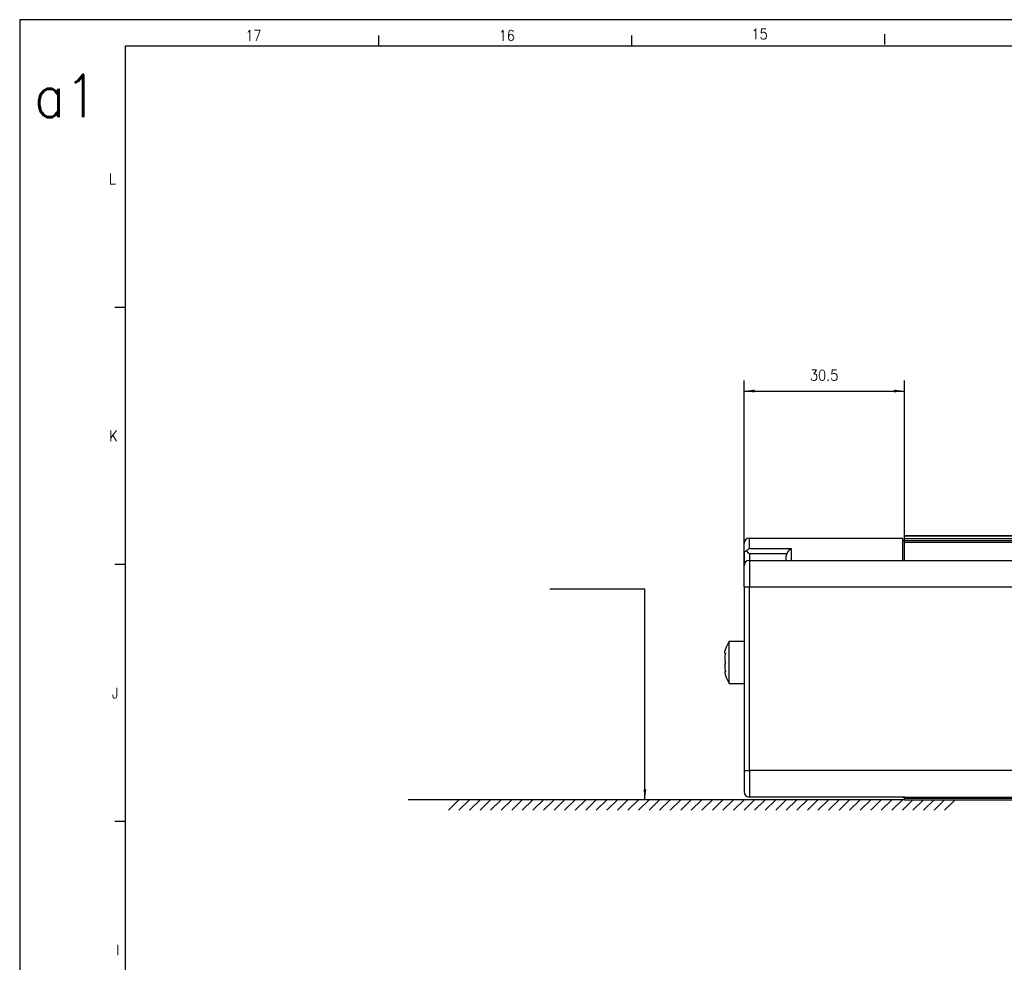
# Model space of a CAD drawing. Header units: inches. Extents: x -235 to 4216, y -109 to 485.
# Tile 6 of 31: x -235 to -49, y 306 to 485. Entities that reach past the tile are written whole.
import ezdxf

# ---------------------------------------------------------------- set-up
doc = ezdxf.new("R2010")
doc.units = ezdxf.units.IN
doc.layers.add('1', color=7, linetype='Continuous')
doc.styles.add('CONVERTER_11', font='txt.shx', dxfattribs={"width": 0.9})
doc.dimstyles.new('ME10_DIM_55', dxfattribs={"dimtxt": 2, "dimasz": 2, "dimexe": 2, "dimexo": 0, "dimgap": 2, "dimtad": 1, "dimdsep": 46, "dimtxsty": 'CONVERTER_11', "dimsah": 1, "dimcen": 0.09, "dimclrd": 2, "dimclre": 2, "dimclrt": 2, "dimadec": 0, "dimazin": 0, "dimtfac": 1, "dimtdec": 4, "dimtix": 1, "dimtmove": 0, "dimatfit": 3, "dimfxl": 1, "dimtolj": 1, "dimtzin": 0, "dimarcsym": 0})
doc.dimstyles.get("Standard").update_dxf_attribs({"dimtxt": 0.18, "dimasz": 0.18, "dimexe": 0.18, "dimexo": 0.0625, "dimgap": 0.09, "dimtad": 0, "dimtih": 1, "dimtoh": 1, "dimdec": 4, "dimzin": 0, "dimdsep": 46, "dimtxsty": 'Standard', "dimcen": 0.09, "dimadec": 0, "dimazin": 0, "dimtfac": 1, "dimtdec": 4, "dimtofl": 0, "dimtmove": 0, "dimatfit": 3, "dimfxl": 1, "dimtolj": 1, "dimtzin": 0, "dimarcsym": 0})

# ---------------------------------------------------------------- blocks, each defined once
blk = doc.blocks.new('L-30_PERFIL__41', base_point=(-101.63, 337.1))
at = {"color": 7, "linetype": 'Continuous'}
for p, q in [((-96.97, 386.61), (-67.97, 386.61)), ((-96.97, 384.6), (-96.97, 386.61)), ((-67.97, 386.61), (-67.97, 386.11)), ((-67.57, 386.11), (-67.97, 386.11)), ((-67.97, 386.11), (-67.97, 382.41)), ((-67.57, 387.1), (263.26, 387.1)), ((-67.57, 387.09), (-67.57, 387.1)), ((-67.57, 387.09), (263.27, 387.09)), ((-67.57, 386.48), (-67.57, 387.09)), ((263.67, 386.48), (-67.57, 386.48)), ((-67.57, 386.16), (-67.57, 386.48)), ((-67.57, 386.16), (263.89, 386.16)), ((-67.57, 386.11), (-67.57, 386.16)), ((-67.57, 385.83), (-67.57, 386.11)), ((-97.97, 383.67), (-97.97, 385.61)), ((-88.97, 384.6), (-96.97, 384.6)), ((-88.97, 382.41), (-88.97, 384.6)), ((264.11, 385.83), (-67.57, 385.83)), ((-67.57, 382.41), (-67.57, 385.83)), ((-97.97, 383.67), (-97.97, 381.41)), ((-96.97, 383.67), (-96.97, 382.41)), ((-89.9, 383.67), (-96.97, 383.67)), ((-96.97, 382.41), (-96.97, 377.41)), ((-96.97, 382.41), (-88.97, 382.41)), ((-89.97, 382.41), (-89.97, 383.28)), ((-88.97, 382.41), (-67.97, 382.41)), ((-67.97, 382.41), (-46.57, 382.41)), ((-97.97, 377.41), (-97.97, 381.41)), ((-97.97, 377.41), (-97.97, 367.11)), ((-96.97, 342.61), (-96.97, 377.41)), ((-96.97, 377.41), (-46.57, 377.41)), ((-100.8, 359.11), (-100.8, 367.11)), ((-100.8, 367.11), (-97.97, 367.11)), ((-97.97, 367.11), (-97.97, 359.11)), ((-101.49, 364.81), (-101.58, 364.8)), ((-101.49, 361.41), (-101.58, 361.41)), ((-100.8, 359.11), (-97.97, 359.11)), ((-97.97, 359.11), (-97.97, 342.61)), ((-97.97, 342.61), (-97.97, 338.61)), ((-96.97, 342.61), (-96.97, 337.61)), ((-67.97, 342.61), (-96.97, 342.61)), ((-46.57, 342.61), (-67.97, 342.61)), ((-67.97, 337.61), (-96.97, 337.61)), ((-67.97, 337.61), (-67.97, 337.58)), ((-67.97, 337.61), (-67.57, 337.6)), ((-67.57, 337.6), (-46.57, 337.61)), ((-67.57, 337.58), (-67.57, 337.6)), ((-67.57, 337.58), (-67.97, 337.58)), ((-67.57, 337.35), (-67.57, 337.58)), ((-67.57, 337.1), (-67.57, 337.35)), ((264.43, 337.35), (-67.57, 337.35)), ((-67.57, 337.1), (264.59, 337.1))]:
    blk.add_line(p, q, dxfattribs=at)
for centre, radius, start, end in [((-96.97, 385.61), 1, 90, 180), ((-96.43, 383.15), 1.55, 110.5131, 135.593), ((-88.44, 383.14), 1.55, 109.9229, 160.0771), ((-96.97, 381.41), 1, 90, 180), ((-88.83, 383.28), 1.14, 160.1209, 180.0438), ((-93.87, 363.11), 8, 150, 161.79), ((-93.87, 363.11), 8, 198.21, 210), ((-96.97, 338.61), 1, 180, 270)]:
    blk.add_arc(centre, radius, start, end, dxfattribs=at)
for points, knots in [([(-97.54, 384.23), (-97.66, 384.16), (-97.89, 384.03), (-97.95, 383.78), (-97.97, 383.67)], [0, 0, 0, 0, 0.4154941, 0.743563, 0.743563, 0.743563, 0.743563]), ([(-96.97, 383.67), (-97.07, 383.76), (-97.26, 383.95), (-97.45, 384.14), (-97.54, 384.23)], [0, 0, 0, 0, 0.4092138, 0.7984696, 0.7984696, 0.7984696, 0.7984696]), ([(-97.97, 377.41), (-97.96, 377.41), (-97.94, 377.41), (-97.88, 377.41), (-97.8, 377.41), (-97.67, 377.41), (-97.51, 377.41), (-97.34, 377.41), (-97.16, 377.41), (-97.03, 377.41), (-96.97, 377.41)], [0, 0, 0, 0, 0.035106, 0.070212, 0.164184, 0.292893, 0.450991, 0.631905, 0.812634, 1, 1, 1, 1]), ([(-101.58, 364.8), (-101.59, 364.82), (-101.64, 364.86), (-101.62, 364.97), (-101.61, 365.08), (-101.59, 365.18), (-101.57, 365.29), (-101.53, 365.43), (-101.49, 365.54), (-101.47, 365.61)], [0, 0, 0, 0, 0.0622194, 0.1868498, 0.2890504, 0.3941222, 0.4950627, 0.6352095, 0.8379029, 0.8379029, 0.8379029, 0.8379029]), ([(-101.47, 364.87), (-101.52, 364.7), (-101.6, 364.37), (-101.64, 363.88), (-101.62, 363.45), (-101.52, 363.21), (-101.47, 363.11)], [0, 0, 0, 0, 0.530838, 1.030441, 1.463504, 1.804594, 1.804594, 1.804594, 1.804594]), ([(-101.58, 364.8), (-101.56, 364.81), (-101.52, 364.82), (-101.49, 364.85), (-101.47, 364.87)], [0, 0, 0, 0, 0.0400476, 0.1292847, 0.1292847, 0.1292847, 0.1292847]), ([(-101.47, 363.11), (-101.52, 363), (-101.62, 362.76), (-101.64, 362.34), (-101.61, 361.88), (-101.53, 361.57), (-101.49, 361.41)], [0, 0, 0, 0, 0.341208, 0.774439, 1.240219, 1.735432, 1.735432, 1.735432, 1.735432]), ([(-101.58, 361.41), (-101.59, 361.4), (-101.63, 361.37), (-101.63, 361.26), (-101.61, 361.1), (-101.56, 360.87), (-101.5, 360.7), (-101.47, 360.61)], [0, 0, 0, 0, 0.0491061, 0.1355308, 0.3017535, 0.5380953, 0.8393761, 0.8393761, 0.8393761, 0.8393761]), ([(-101.47, 361.34), (-101.49, 361.36), (-101.52, 361.39), (-101.56, 361.41), (-101.58, 361.41)], [0, 0, 0, 0, 0.0892346, 0.1292839, 0.1292839, 0.1292839, 0.1292839]), ([(-101.49, 361.41), (-101.49, 361.39), (-101.48, 361.37), (-101.48, 361.35), (-101.47, 361.34)], [0, 0, 0, 0, 0.03467444, 0.06933502, 0.06933502, 0.06933502, 0.06933502]), ([(-97.97, 342.61), (-97.96, 342.61), (-97.94, 342.61), (-97.88, 342.61), (-97.8, 342.61), (-97.67, 342.61), (-97.51, 342.61), (-97.34, 342.61), (-97.16, 342.61), (-97.03, 342.61), (-96.97, 342.61)], [0, 0, 0, 0, 0.035106, 0.070212, 0.164184, 0.292893, 0.450991, 0.631905, 0.812634, 1, 1, 1, 1])]:
    blk.add_open_spline(points, degree=3, knots=knots, dxfattribs=at)
blk = doc.blocks.new('L-30__42', base_point=(-101.63, 337.1))
blk.add_blockref('L-30_PERFIL__41', (-101.63, 337.1))
blk = doc.blocks.new('*D100')
at = {"layer": '1', "color": 2, "linetype": 'Continuous'}
for p, q in [((-97.97, 377.41), (-97.97, 416.47)), ((-67.57, 387.1), (-67.57, 416.47)), ((-97.97, 414.47), (-67.57, 414.47))]:
    blk.add_line(p, q, dxfattribs=at)
at = {"layer": '1', "color": 2}
for points in [[(-95.97, 414.74), (-95.97, 414.21), (-97.97, 414.47)], [(-69.57, 414.21), (-69.57, 414.74), (-67.57, 414.47)]]:
    blk.add_solid(points, dxfattribs=at)
at = {"layer": '1', "color": 2, "insert": (-85.5, 416.47), "char_height": 2, "attachment_point": 7, "rotation": 0.0001, "line_spacing_factor": 0.60024, "style": 'CONVERTER_11'}
blk.add_mtext('30.5', dxfattribs=at)
blk = doc.blocks.new('Marco_a1', base_point=(184.81, 187.78))
at = {"layer": '1', "color": 2, "linetype": 'Continuous'}
for p, q in [((-235.19, 484.78), (-235.19, -109.22)), ((604.81, 484.78), (-235.19, 484.78)), ((-167.24, 481.78), (-167.24, 479.78)), ((-119.3, 481.78), (-119.3, 479.78)), ((-71.36, 482.06), (-71.36, 480.06)), ((-215.19, 430.31), (-217.19, 430.31)), ((-215.19, 381.65), (-217.19, 381.65)), ((-215.19, 332.98), (-217.19, 332.98))]:
    blk.add_line(p, q, dxfattribs=at)
at = {"layer": '1', "color": 7, "linetype": 'Continuous'}
for p, q in [((-215.19, 479.78), (-215.19, -104.22)), ((599.81, 479.78), (-215.19, 479.78))]:
    blk.add_line(p, q, dxfattribs=at)
at = {"layer": '1', "color": 2, "char_height": 2, "attachment_point": 4, "line_spacing_factor": 1.20048, "style": 'CONVERTER_11'}
for s, insert in [('17', (-192.46, 481.8)), ('16', (-144.46, 481.8)), ('15', (-96.58, 482.08)), ('L', (-218.3, 454.65)), ('K', (-218.22, 405.98)), ('J', (-217.69, 357.31)), ('I', (-216.92, 308.65))]:
    blk.add_mtext(s, dxfattribs=dict(at, insert=insert))
at = {"layer": '1', "color": 6, "insert": (-232.45, 470.35), "char_height": 8, "attachment_point": 4, "line_spacing_factor": 1.20048, "style": 'CONVERTER_11'}
blk.add_mtext('a1', dxfattribs=at)
blk = doc.blocks.new('Top', base_point=(184.81, 187.78))
blk.add_blockref('Marco_a1', (184.81, 187.78))
blk = doc.blocks.new('_dummy_frame__45', base_point=(-235.19, -174.57))
blk.add_blockref('Top', (184.81, 187.78))
blk = doc.blocks.new('_dummy_frame__46', base_point=(-346.5, -309.51))
at = {"layer": '1'}
blk.add_blockref('_dummy_frame__45', (-235.19, -174.57), dxfattribs=at)
blk = doc.blocks.new('E', base_point=(273, 362.101))
at = {"layer": '1', "color": 7, "linetype": 'Continuous'}
for p, q in [((-67.573, 337.103), (-161.573, 337.103)), ((-153.977, 335.103), (-151.977, 337.103)), ((-149.977, 337.103), (-151.977, 335.103)), ((-149.975, 335.103), (-147.975, 337.103)), ((-145.975, 337.103), (-147.975, 335.103)), ((-145.975, 335.103), (-143.975, 337.103)), ((-141.975, 337.103), (-143.975, 335.103)), ((-141.975, 335.103), (-139.975, 337.103)), ((-137.975, 337.103), (-139.975, 335.103)), ((-137.975, 335.103), (-135.975, 337.103)), ((-133.975, 337.103), (-135.975, 335.103)), ((-133.975, 335.103), (-131.975, 337.103)), ((-129.975, 337.103), (-131.975, 335.103)), ((-129.975, 335.103), (-127.975, 337.103)), ((-125.975, 337.103), (-127.975, 335.103)), ((-125.975, 335.103), (-123.975, 337.103)), ((-121.975, 337.103), (-123.975, 335.103)), ((-121.975, 335.103), (-119.975, 337.103)), ((-117.975, 337.103), (-119.975, 335.103)), ((-117.975, 335.103), (-115.975, 337.103)), ((-113.975, 337.103), (-115.975, 335.103)), ((-113.975, 335.103), (-111.975, 337.103)), ((-109.975, 337.103), (-111.975, 335.103)), ((-109.975, 335.103), (-107.975, 337.103)), ((-105.975, 337.103), (-107.975, 335.103)), ((-105.981, 335.103), (-103.981, 337.103)), ((-101.981, 337.103), (-103.981, 335.103)), ((-101.979, 335.103), (-99.979, 337.103)), ((-97.979, 337.103), (-99.979, 335.103)), ((-97.979, 335.103), (-95.979, 337.103)), ((-93.979, 337.103), (-95.979, 335.103)), ((-93.979, 335.103), (-91.979, 337.103)), ((-89.979, 337.103), (-91.979, 335.103)), ((-89.979, 335.103), (-87.979, 337.103)), ((-85.979, 337.103), (-87.979, 335.103)), ((-85.979, 335.103), (-83.979, 337.103)), ((-81.979, 337.103), (-83.979, 335.103)), ((-81.979, 335.103), (-79.979, 337.103)), ((-77.979, 337.103), (-79.979, 335.103)), ((-77.979, 335.103), (-75.979, 337.103)), ((-73.979, 337.103), (-75.979, 335.103)), ((-73.979, 335.103), (-71.979, 337.103)), ((-69.979, 337.103), (-71.979, 335.103)), ((-69.979, 335.103), (-67.979, 337.103)), ((-65.979, 337.103), (-67.979, 335.103)), ((-65.979, 335.103), (-63.979, 337.103)), ((-61.979, 337.103), (-63.979, 335.103)), ((-61.979, 335.103), (-59.979, 337.103)), ((-57.979, 337.103), (-59.979, 335.103))]:
    blk.add_line(p, q, dxfattribs=at)
at = {"layer": '1', "color": 2}
blk.add_solid([(-117.019, 339.103), (-116.492, 339.103), (-116.755, 337.103)], dxfattribs=at)
blk.add_blockref('L-30__42', (-101.634, 337.1))
at = {"layer": '1'}
dim = blk.add_linear_dim(base=(-97.973, 414.473), p1=(-67.573, 387.103), p2=(-97.973, 377.407), text='30.5', dimstyle='ME10_DIM_55', dxfattribs=at)
dim.commit()
dim.dimension.update_dxf_attribs({"geometry": '*D100', "text_midpoint": (-82.773, 417.473), "text_rotation": 0.00014})
at = {"layer": '1', "color": 2, "linetype": 'Continuous', "has_arrowhead": 0}
blk.add_leader([(-116.755, 337.103), (-116.755, 376.949), (-134.755, 376.949)], dimstyle='Standard', dxfattribs=at)

msp = doc.modelspace()

# ---------------------------------------------------------------- block references
msp.add_blockref('E', (273, 362.1))
at = {"layer": '1'}
msp.add_blockref('_dummy_frame__46', (-346.5, -309.51), dxfattribs=at)

doc.saveas('drawing.dxf')
